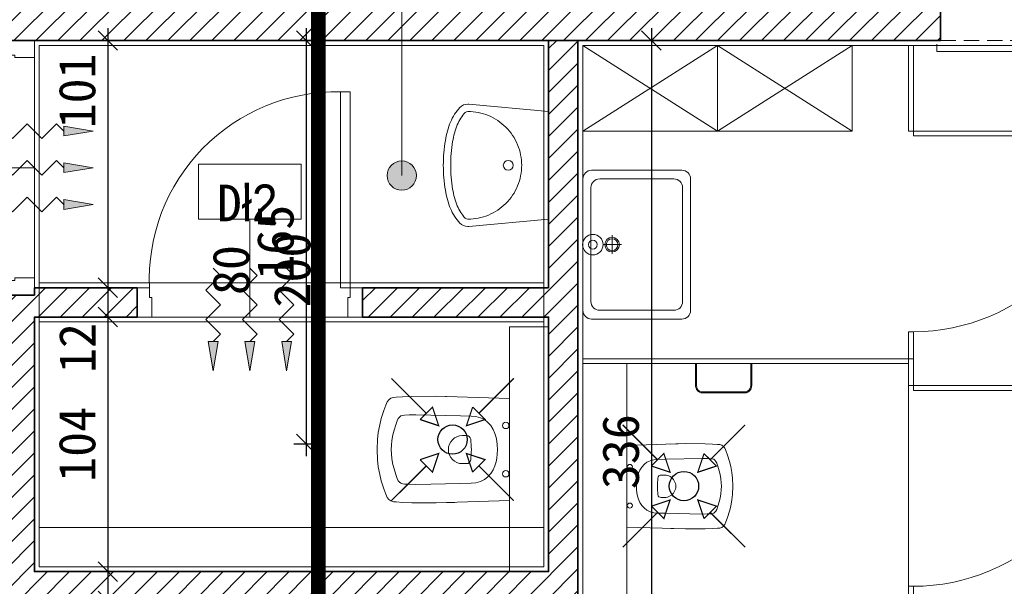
# Model space of a CAD drawing. Header units: millimetres. Extents: x -1373 to 28294, y -9636 to 187.
# Tile 76 of 133: x 4818 to 5220, y -4293 to -4062. Entities that reach past the tile are written whole.
import ezdxf

# ---------------------------------------------------------------- set-up
doc = ezdxf.new("R2010")
doc.units = ezdxf.units.MM
doc.linetypes.add('DASHED', pattern=[0.75, 0.5, -0.25])
doc.linetypes.add('HIDDEN2', pattern=[4.7625, 3.175, -1.5875])
for name, color, linetype, lineweight in [('_k_kreskowanie', 250, 'Continuous', 9), ('_k_opis', 7, 'Continuous', 13), ('_k_stolarka', 7, 'Continuous', 13), ('_k_wentylacja', 7, 'Continuous', 15), ('_k_wymiar', 7, 'Continuous', 9), ('_k_wyposażenia', 251, 'Continuous', 9), ('_k_zarys', 7, 'HIDDEN2', 20), ('_k_śc_dz_nadziemie', 211, 'Continuous', 30), ('_k_ściany', 223, 'Continuous', 35)]:
    doc.layers.add(name, color=color, linetype=linetype, lineweight=lineweight)
doc.layers.add('_k_niewidoczna', color=72, linetype='Continuous', lineweight=9, plot=False)
doc.styles.add('GENERATED_STYLE_1', font='MS Gothic.ttf')
doc.dimstyles.new('1 - 100   (15cm)', dxfattribs={"dimscale": 5, "dimtxt": 3, "dimasz": 1.6, "dimexe": 1, "dimexo": 1, "dimgap": 1, "dimtad": 1, "dimdec": 0, "dimzin": 12, "dimdsep": 46, "dimtxsty": 'GENERATED_STYLE_1', "dimblk1": 'OBLIQUE', "dimblk2": 'OBLIQUE', "dimsah": 1, "dimcen": 0, "dimdle": 1, "dimclrd": 256, "dimclre": 256, "dimclrt": 4, "dimazin": 0, "dimtfac": 0.75, "dimtdec": 0, "dimtix": 1, "dimtmove": 1, "dimatfit": 3, "dimldrblk": 'OBLIQUE', "dimfxl": 1, "dimfxlon": 1, "dimtvp": 0.75, "dimtfillclr": 1, "dimtolj": 1, "dimtzin": 0, "dimarcsym": 0})

# ---------------------------------------------------------------- blocks, each defined once
blk = doc.blocks.new('wc')
at = {"layer": '_k_wyposażenia', "ltscale": 20}
for p, q in [((0, 16.66), (23.9, 17.42)), ((0, -16.66), (0, 16.66)), ((23.9, 17.42), (17.87, 17.23)), ((31.9, 17.35), (23.9, 17.42)), ((23.9, 17.42), (31.9, 17.35)), ((34.93, 17.23), (31.9, 17.35)), ((31.9, 17.35), (34.93, 17.23)), ((37.04, 17.11), (34.93, 17.23)), ((34.93, 17.23), (37.04, 17.11)), ((37.88, 17.07), (37.04, 17.11)), ((37.04, 17.11), (37.88, 17.07)), ((38.71, 16.79), (37.88, 17.07)), ((37.88, 17.07), (38.71, 16.79)), ((39.43, 16.27), (38.71, 16.79)), ((38.71, 16.79), (39.43, 16.27)), ((39.99, 15.6), (39.43, 16.27)), ((39.43, 16.27), (39.99, 15.6)), ((40.43, 14.56), (39.99, 15.6)), ((39.99, 15.6), (40.43, 14.56)), ((41.06, 12.77), (40.43, 14.56)), ((40.43, 14.56), (41.06, 12.77)), ((41.86, 10.19), (41.06, 12.77)), ((41.06, 12.77), (41.86, 10.19)), ((6.1, 7.83), (7.11, 8.99)), ((7.11, 8.99), (8.16, 9.81)), ((8.16, 9.81), (9.46, 10.44)), ((9.46, 10.44), (10.94, 10.8)), ((10.94, 10.8), (12.47, 10.95)), ((12.47, 10.95), (15.98, 11.05)), ((30.6, 11.41), (15.98, 11.05)), ((32.75, 11.32), (30.6, 11.41)), ((34.25, 11.24), (32.75, 11.32)), ((34.85, 11.21), (34.25, 11.24)), ((35.44, 11.01), (34.85, 11.21)), ((35.95, 10.64), (35.44, 11.01)), ((36.35, 10.16), (35.95, 10.64)), ((36.66, 9.43), (36.35, 10.16)), ((37.11, 8.16), (36.66, 9.43)), ((37.68, 6.32), (37.11, 8.16)), ((42.38, 8.12), (41.86, 10.19)), ((41.86, 10.19), (42.38, 8.12)), ((42.86, 5.57), (42.38, 8.12)), ((42.38, 8.12), (42.86, 5.57)), ((4.37, 4.02), (4.76, 5.32)), ((4.76, 5.32), (5.33, 6.59)), ((5.33, 6.59), (6.1, 7.83)), ((15.38, 4.58), (14.01, 4.58)), ((38.04, 4.85), (37.68, 6.32)), ((38.38, 3.04), (38.04, 4.85)), ((43.09, 3.3), (42.86, 5.57)), ((42.86, 5.57), (43.09, 3.3)), ((3.9, 0), (3.97, 1.53)), ((3.9, 0), (3.97, -1.52)), ((3.97, 1.53), (4.11, 2.74)), ((4.11, 2.74), (4.37, 4.02)), ((38.55, 1.43), (38.38, 3.04)), ((38.62, 0), (38.55, 1.43)), ((38.62, 0), (38.55, -1.43)), ((43.2, 0), (43.09, 3.3)), ((43.09, 3.3), (43.2, 0)), ((43.09, -3.3), (43.2, 0)), ((43.2, 0), (43.09, -3.3)), ((3.97, -1.52), (4.11, -2.74)), ((4.11, -2.74), (4.37, -4.02)), ((4.37, -4.02), (4.76, -5.32)), ((38.38, -3.04), (38.04, -4.85)), ((38.55, -1.43), (38.38, -3.04)), ((42.86, -5.57), (43.09, -3.3)), ((43.09, -3.3), (42.86, -5.57)), ((4.76, -5.32), (5.33, -6.59)), ((5.33, -6.59), (6.1, -7.83)), ((6.1, -7.83), (7.11, -8.99)), ((15.38, -4.58), (14.01, -4.58)), ((37.68, -6.32), (37.11, -8.15)), ((38.04, -4.85), (37.68, -6.32)), ((42.38, -8.12), (42.86, -5.57)), ((42.86, -5.57), (42.38, -8.12)), ((7.11, -8.99), (8.16, -9.81)), ((8.16, -9.81), (9.46, -10.44)), ((9.46, -10.44), (10.94, -10.8)), ((10.94, -10.8), (12.47, -10.95)), ((12.47, -10.95), (15.98, -11.05)), ((30.6, -11.4), (15.98, -11.05)), ((32.75, -11.32), (30.6, -11.4)), ((34.25, -11.24), (32.75, -11.32)), ((34.85, -11.21), (34.25, -11.24)), ((35.44, -11.01), (34.85, -11.21)), ((35.95, -10.64), (35.44, -11.01)), ((36.35, -10.16), (35.95, -10.64)), ((36.66, -9.43), (36.35, -10.16)), ((37.11, -8.15), (36.66, -9.43)), ((41.06, -12.77), (41.86, -10.18)), ((41.86, -10.18), (41.06, -12.77)), ((41.86, -10.18), (42.38, -8.12)), ((42.38, -8.12), (41.86, -10.18)), ((39.43, -16.27), (39.99, -15.6)), ((39.99, -15.6), (39.43, -16.27)), ((39.99, -15.6), (40.43, -14.56)), ((40.43, -14.56), (39.99, -15.6)), ((40.43, -14.56), (41.06, -12.77)), ((41.06, -12.77), (40.43, -14.56)), ((0, -16.66), (23.9, -17.42)), ((23.9, -17.42), (17.87, -17.23)), ((23.9, -17.42), (31.9, -17.35)), ((31.9, -17.35), (23.9, -17.42)), ((31.9, -17.35), (34.93, -17.23)), ((34.93, -17.23), (31.9, -17.35)), ((34.93, -17.23), (37.04, -17.11)), ((37.04, -17.11), (34.93, -17.23)), ((37.04, -17.11), (37.88, -17.07)), ((37.88, -17.07), (37.04, -17.11)), ((37.88, -17.07), (38.71, -16.79)), ((38.71, -16.79), (37.88, -17.07)), ((38.71, -16.79), (39.43, -16.27)), ((39.43, -16.27), (38.71, -16.79))]:
    blk.add_line(p, q, dxfattribs=at)
for centre in [(1.19, 7.9), (1.19, -7.9)]:
    blk.add_circle(centre, 1.03, dxfattribs=at)
for centre, radius, start, end in [((14.01, 3.21), 1.38, 90, 172.9459), ((15.38, 0), 4.58, 270, 90), ((39.95, 0), 27.5, 172.9459, 187.0541), ((14.01, -3.21), 1.38, 187.0541, 270)]:
    blk.add_arc(centre, radius, start, end, dxfattribs=at)
blk = doc.blocks.new('dozownik na papier toaletowy')
at = {"layer": '_k_wyposażenia', "ltscale": 0.1}
for p, q in [((-11.5, -9), (-11.5, 0)), ((-11.5, 0), (-11.49, 0)), ((-11.49, 0), (-11.45, 0)), ((-11.45, 0), (-11.38, 0)), ((-11.38, 0), (-11.3, 0)), ((-11.3, 0), (-11.2, 0)), ((-11.2, 0), (-11.1, 0)), ((-11.1, 0), (-11.1, -9)), ((-11.1, 0), (11.1, 0)), ((11.1, -9), (11.1, 0)), ((11.1, 0), (11.2, 0)), ((11.2, 0), (11.3, 0)), ((11.3, 0), (11.38, 0)), ((11.38, 0), (11.45, 0)), ((11.45, 0), (11.49, 0)), ((11.49, 0), (11.5, 0)), ((11.5, 0), (11.5, -9)), ((-11.5, -9), (-11.49, -9)), ((-11.44, -9.55), (-11.5, -9)), ((-11.49, -9), (-11.45, -9)), ((-11.45, -9), (-11.38, -9)), ((-11.4, -9.78), (-11.44, -9.55)), ((-11.29, -10.08), (-11.4, -9.78)), ((-11.38, -9), (-11.3, -9)), ((-11.3, -9), (-11.2, -9)), ((-11.1, -10.5), (-11.29, -10.08)), ((-11.2, -9), (-11.1, -9)), ((-11.1, -9), (-11.01, -9.67)), ((-11.04, -10.58), (-11.1, -10.5)), ((-10.71, -11.02), (-11.04, -10.58)), ((-11.01, -9.67), (-10.75, -10.3)), ((-10.75, -10.3), (-10.34, -10.84)), ((-10.62, -11.12), (-10.71, -11.02)), ((-10.3, -11.39), (-10.62, -11.12)), ((-10.34, -10.84), (-9.8, -11.25)), ((-10, -11.6), (-10.3, -11.39)), ((-9.83, -11.68), (-10, -11.6)), ((-9.28, -11.9), (-9.83, -11.68)), ((-9.32, -11.88), (-9.83, -11.68)), ((-9.8, -11.25), (-9.17, -11.51)), ((-9.28, -11.9), (-9.36, -11.86)), ((-8.78, -11.98), (-9.28, -11.9)), ((-9.17, -11.51), (-8.5, -11.6)), ((-8.5, -12), (-8.78, -11.98)), ((-8.5, -11.6), (-8.5, -11.7)), ((-8.5, -11.6), (8.5, -11.6)), ((-8.5, -11.7), (-8.5, -11.8)), ((-8.5, -11.8), (-8.5, -11.88)), ((-8.5, -11.88), (-8.5, -11.95)), ((-8.5, -11.95), (-8.5, -11.99)), ((-8.5, -11.99), (-8.5, -12)), ((8.5, -12), (-8.5, -12)), ((8.5, -11.6), (9.17, -11.51)), ((8.5, -11.6), (8.5, -11.7)), ((8.5, -11.7), (8.5, -11.8)), ((8.5, -11.8), (8.5, -11.88)), ((8.5, -11.88), (8.5, -11.95)), ((8.5, -11.95), (8.5, -11.99)), ((8.78, -11.98), (8.5, -12)), ((8.5, -11.99), (8.5, -12)), ((9.28, -11.9), (8.78, -11.98)), ((9.17, -11.51), (9.8, -11.25)), ((9.83, -11.68), (9.28, -11.9)), ((9.8, -11.25), (10.34, -10.84)), ((10, -11.6), (9.83, -11.68)), ((10.3, -11.39), (10, -11.6)), ((10.62, -11.12), (10.3, -11.39)), ((10.34, -10.84), (10.75, -10.3)), ((10.71, -11.02), (10.62, -11.12)), ((11.04, -10.58), (10.71, -11.02)), ((10.75, -10.3), (11.01, -9.67)), ((11.01, -9.67), (11.1, -9)), ((11.1, -10.5), (11.04, -10.58)), ((11.1, -9), (11.2, -9)), ((11.29, -10.08), (11.1, -10.5)), ((11.2, -9), (11.3, -9)), ((11.4, -9.78), (11.29, -10.08)), ((11.3, -9), (11.38, -9)), ((11.38, -9), (11.45, -9)), ((11.44, -9.55), (11.4, -9.78)), ((11.5, -9), (11.44, -9.55)), ((11.45, -9), (11.49, -9)), ((11.49, -9), (11.5, -9))]:
    blk.add_line(p, q, dxfattribs=at)
blk = doc.blocks.new('kabiny')
at = {"layer": '_k_wyposażenia', "ltscale": 20}
blk.add_lwpolyline([(84, 7), (182, 7), (182, 25), (-20, 25), (-20, 7), (80, 7)], dxfattribs=at)
for points in [[(80, 25), (82, 25), (82, -103), (80, -103)], [(182, 25), (184, 25), (184, -108), (182, -108)], [(-20, 7), (80, 7), (80, -108), (-20, -108)], [(182, 7), (82, 7), (82, -108), (182, -108)]]:
    blk.add_lwpolyline(points, close=True, dxfattribs=at)
at = {"layer": '_k_wyposażenia'}
for points in [[(-20, -108), (-11, -108), (-11, -110), (-20, -110)], [(71, -108), (91, -108), (91, -110), (71, -110)], [(173, -108), (184, -108), (184, -110), (173, -110)], [(-9, -110), (-11, -110), (-11, -190), (-9, -190)], [(171, -110), (173, -110), (173, -190), (171, -190)]]:
    blk.add_lwpolyline(points, close=True, dxfattribs=at)
for centre, start, end in [((-9, -110), 268.5675, 0), ((171, -110), 180, 271.4325)]:
    blk.add_arc(centre, 80, start, end, dxfattribs=at)
at = {"layer": '_k_wyposażenia', "color": 6, "rotation": 270}
for p in [(29.87, 7), (131.87, 7)]:
    blk.add_blockref('wc', p, dxfattribs=at)
at = {"layer": '_k_wyposażenia', "rotation": 90}
blk.add_blockref('dozownik na papier toaletowy', (-20, -32.5), dxfattribs=at)
at = {"layer": '_k_wyposażenia', "xscale": -1, "rotation": 270}
blk.add_blockref('dozownik na papier toaletowy', (182, -32.5), dxfattribs=at)
blk = doc.blocks.new('3987417c-e224-4861-8c51-863ca10e2d8a$0$A$C17CE7B3D')
at = {"layer": '_k_wyposażenia'}
for p, q in [((-26.83, 0), (26.83, 0)), ((-30.41, -40.42), (-30.41, -3.58)), ((-23.25, -3.29), (23.25, -3.29)), ((30.41, -40.42), (30.41, -3.58)), ((-26.83, -37.17), (-26.83, -6.87)), ((-26.83, -37.17), (-26.83, -6.87)), ((26.83, -37.17), (26.83, -6.87)), ((3.81, -11.93), (-3.81, -11.93)), ((0, -8.12), (0, -15.74)), ((-26.83, -44), (26.83, -44)), ((-23.25, -40.71), (23.25, -40.71))]:
    blk.add_line(p, q, dxfattribs=at)
for centre, radius in [((0, -4.08), 4.18), ((0, -4.08), 1.79), ((0, -11.93), 2.98), ((0, -11.93), 2.39)]:
    blk.add_circle(centre, radius, dxfattribs=at)
for centre, start, end in [((-26.83, -3.58), 90, 180), ((26.83, -3.58), 0, 90), ((-23.25, -6.87), 90, 180), ((23.25, -6.87), 0, 90), ((-23.25, -37.13), 180, 270), ((23.25, -37.13), 270, 0), ((-26.83, -40.42), 180, 270), ((26.83, -40.42), 270, 0)]:
    blk.add_arc(centre, 3.58, start, end, dxfattribs=at)
blk = doc.blocks.new('D_90')
at = {"layer": '_k_niewidoczna'}
blk.add_lwpolyline([(135862.75, 36163.65), (135952.75, 36163.65)], dxfattribs=at)
at = {"layer": '_k_opis'}
blk.add_lwpolyline([(135907.75, 36163.65), (135907.75, 36123.65), (135928.75, 36123.65), (135928.75, 36101.15), (135886.75, 36101.15), (135886.75, 36123.65), (135907.75, 36123.65)], dxfattribs=at)
at = {"layer": '_k_stolarka'}
for points in [[(135855.75, 36151.65), (135855.75, 36163.65), (135862.75, 36163.65), (135862.75, 36155.65), (135861.75, 36155.65), (135861.75, 36151.65), (135855.75, 36151.65)], [(135959.75, 36151.65), (135959.75, 36163.65), (135952.75, 36163.65), (135952.75, 36155.65), (135953.75, 36155.65), (135953.75, 36151.65), (135959.75, 36151.65)]]:
    blk.add_lwpolyline(points, dxfattribs=at)
blk.add_lwpolyline([(135861.75, 36151.65), (135865.75, 36151.65), (135865.75, 36061.65), (135861.75, 36061.65)], close=True, dxfattribs=at)
blk.add_lwpolyline([(135865.75, 36061.65, 0.441517), (135953.75, 36151.65)], format="xyb", dxfattribs=at)
at = {"layer": '_k_ściany'}
for points in [[(135855.75, 36151.65), (135855.75, 36163.65)], [(135959.75, 36151.65), (135959.75, 36163.65)]]:
    blk.add_lwpolyline(points, dxfattribs=at)
blk = doc.blocks.new('sedes')
at = {"layer": '_k_wyposażenia', "ltscale": 0.4}
for p, q in [((-16, -100.04), (-16, 0.16)), ((-55.88, -28.16), (-45.87, -28.07)), ((-45.87, -28.07), (-55.88, -28.16)), ((-45.87, -28.07), (-38.35, -28.31)), ((-16, -29.02), (-45.87, -28.07)), ((-67.33, -33.88), (-66.54, -31.64)), ((-66.54, -31.64), (-67.33, -33.88)), ((-66.54, -31.64), (-65.99, -30.35)), ((-65.99, -30.35), (-66.54, -31.64)), ((-65.99, -30.35), (-65.29, -29.5)), ((-65.29, -29.5), (-65.99, -30.35)), ((-65.29, -29.5), (-64.4, -28.86)), ((-64.4, -28.86), (-65.29, -29.5)), ((-64.4, -28.86), (-63.35, -28.51)), ((-63.35, -28.51), (-64.4, -28.86)), ((-63.35, -28.51), (-62.31, -28.46)), ((-62.31, -28.46), (-63.35, -28.51)), ((-62.31, -28.46), (-59.67, -28.31)), ((-59.67, -28.31), (-62.31, -28.46)), ((-59.67, -28.31), (-55.88, -28.16)), ((-55.88, -28.16), (-59.67, -28.31)), ((-16, -70.67), (-16, -29.02)), ((-68.33, -37.11), (-67.33, -33.88)), ((-67.33, -33.88), (-68.33, -37.11)), ((-60.94, -36.54), (-60.3, -36.08)), ((-60.3, -36.08), (-59.56, -35.84)), ((-59.56, -35.84), (-58.82, -35.8)), ((-58.82, -35.8), (-56.94, -35.69)), ((-56.94, -35.69), (-54.26, -35.59)), ((-54.26, -35.59), (-35.97, -36.04)), ((-31.59, -36.16), (-35.97, -36.04)), ((-29.67, -36.34), (-31.59, -36.16)), ((-69.57, -42.88), (-68.98, -39.7)), ((-68.98, -39.7), (-69.57, -42.88)), ((-68.98, -39.7), (-68.33, -37.11)), ((-68.33, -37.11), (-68.98, -39.7)), ((-63.1, -41.95), (-62.39, -39.65)), ((-62.39, -39.65), (-61.83, -38.06)), ((-61.83, -38.06), (-61.44, -37.14)), ((-61.44, -37.14), (-60.94, -36.54)), ((-27.84, -36.8), (-29.67, -36.34)), ((-26.21, -37.58), (-27.84, -36.8)), ((-24.9, -38.6), (-26.21, -37.58)), ((-23.62, -40.05), (-24.9, -38.6)), ((-22.67, -41.61), (-23.62, -40.05)), ((-69.87, -45.72), (-69.57, -42.88)), ((-69.57, -42.88), (-69.87, -45.72)), ((-63.98, -46.05), (-63.56, -43.79)), ((-63.56, -43.79), (-63.1, -41.95)), ((-35.22, -44.11), (-33.52, -44.11)), ((-21.96, -43.2), (-22.67, -41.61)), ((-21.46, -44.83), (-21.96, -43.2)), ((-70, -49.85), (-69.87, -45.72)), ((-69.87, -45.72), (-70, -49.85)), ((-64.27, -49.85), (-64.19, -48.06)), ((-64.19, -48.06), (-63.98, -46.05)), ((-21.15, -46.42), (-21.46, -44.83)), ((-20.97, -47.94), (-21.15, -46.42)), ((-20.88, -49.85), (-20.97, -47.94)), ((-69.87, -53.97), (-70, -49.85)), ((-70, -49.85), (-69.87, -53.97)), ((-64.27, -49.85), (-64.19, -51.63)), ((-64.19, -51.63), (-63.98, -53.64)), ((-20.97, -51.75), (-21.15, -53.27)), ((-20.88, -49.85), (-20.97, -51.75)), ((-69.57, -56.81), (-69.87, -53.97)), ((-69.87, -53.97), (-69.57, -56.81)), ((-63.98, -53.64), (-63.56, -55.9)), ((-63.56, -55.9), (-63.1, -57.74)), ((-35.22, -55.58), (-33.52, -55.58)), ((-21.46, -54.86), (-21.96, -56.49)), ((-21.15, -53.27), (-21.46, -54.86)), ((-68.98, -59.99), (-69.57, -56.81)), ((-69.57, -56.81), (-68.98, -59.99)), ((-68.33, -62.58), (-68.98, -59.99)), ((-68.98, -59.99), (-68.33, -62.58)), ((-63.1, -57.74), (-62.39, -60.04)), ((-62.39, -60.04), (-61.83, -61.63)), ((-23.62, -59.64), (-24.9, -61.09)), ((-22.67, -58.08), (-23.62, -59.64)), ((-21.96, -56.49), (-22.67, -58.08)), ((-67.33, -65.81), (-68.33, -62.58)), ((-68.33, -62.58), (-67.33, -65.81)), ((-61.83, -61.63), (-61.44, -62.55)), ((-61.44, -62.55), (-60.94, -63.15)), ((-60.94, -63.15), (-60.3, -63.61)), ((-60.3, -63.61), (-59.56, -63.85)), ((-59.56, -63.85), (-58.82, -63.89)), ((-58.82, -63.89), (-56.94, -64)), ((-56.94, -64), (-54.26, -64.1)), ((-54.26, -64.1), (-35.97, -63.65)), ((-31.59, -63.53), (-35.97, -63.65)), ((-29.67, -63.35), (-31.59, -63.53)), ((-27.84, -62.89), (-29.67, -63.35)), ((-26.21, -62.11), (-27.84, -62.89)), ((-24.9, -61.09), (-26.21, -62.11)), ((-66.54, -68.05), (-67.33, -65.81)), ((-67.33, -65.81), (-66.54, -68.05)), ((-65.99, -69.34), (-66.54, -68.05)), ((-66.54, -68.05), (-65.99, -69.34)), ((-65.29, -70.19), (-65.99, -69.34)), ((-65.99, -69.34), (-65.29, -70.19)), ((-64.4, -70.83), (-65.29, -70.19)), ((-65.29, -70.19), (-64.4, -70.83)), ((-63.35, -71.18), (-64.4, -70.83)), ((-64.4, -70.83), (-63.35, -71.18)), ((-62.31, -71.23), (-63.35, -71.18)), ((-63.35, -71.18), (-62.31, -71.23)), ((-59.67, -71.38), (-62.31, -71.23)), ((-62.31, -71.23), (-59.67, -71.38)), ((-55.88, -71.53), (-59.67, -71.38)), ((-59.67, -71.38), (-55.88, -71.53)), ((-45.87, -71.62), (-55.88, -71.53)), ((-55.88, -71.53), (-45.87, -71.62)), ((-16, -70.67), (-45.87, -71.62)), ((-45.87, -71.62), (-38.35, -71.38))]:
    blk.add_line(p, q, dxfattribs=at)
at = {"layer": '_k_wyposażenia'}
blk.add_lwpolyline([(-16, -100.04), (0, -100.04), (0, 0), (-16, 0)], close=True, dxfattribs=at)
at = {"layer": '_k_wyposażenia', "ltscale": 0.4}
for centre in [(-17.49, -39.97), (-17.49, -59.72)]:
    blk.add_circle(centre, 1.29, dxfattribs=at)
for centre, radius, start, end in [((-35.22, -49.85), 5.73, 90, 270), ((-33.52, -45.83), 1.72, 7.0541, 90), ((-65.94, -49.85), 34.38, 352.9459, 7.0541), ((-33.52, -53.86), 1.72, 270, 352.9459)]:
    blk.add_arc(centre, radius, start, end, dxfattribs=at)
blk = doc.blocks.new('umywalka')
at = {"layer": '_k_wyposażenia', "ltscale": 20}
for p, q in [((0, 0), (-32.59, 2.98)), ((0, -44), (0, 0)), ((0, -44), (-32.59, -46.98))]:
    blk.add_line(p, q, dxfattribs=at)
blk.add_circle((-16.5, -22), 2, dxfattribs=at)
for centre, radius, start, end in [((-22.96, -11.17), 18.43, 136.0001, 158.1986), ((-33, -1.47), 4.47, 90, 136.0001), ((-33, -1.47), 1.47, 90, 136.0001), ((-33, -1.47), 4.47, 84.7734, 90), ((-33, -1.47), 1.47, 84.7734, 90), ((-33, -22), 22, 67.5, 90), ((-22.96, -11.17), 15.43, 136.0001, 158.1986), ((-33, -22), 22, 45, 67.5), ((-6.65, -17.69), 35.99, 158.1986, 170.5924), ((-6.65, -17.69), 32.99, 158.1986, 170.5924), ((-33, -22), 22, 22.5, 45), ((19.36, -22), 62.36, 170.5924, 180), ((19.36, -22), 59.36, 170.5924, 180), ((-33, -22), 22, 0, 22.5), ((19.36, -22), 62.36, 180, 189.4076), ((19.36, -22), 59.36, 180, 189.4076), ((-33, -22), 22, 337.5, 0), ((-6.65, -26.31), 32.99, 189.4076, 201.8014), ((-33, -22), 22, 315, 337.5), ((-6.65, -26.31), 35.99, 189.4076, 201.8014), ((-22.96, -32.83), 18.43, 201.8014, 223.9999), ((-22.96, -32.83), 15.43, 201.8014, 223.9999), ((-33, -22), 22, 292.5, 315), ((-33, -42.53), 1.47, 223.9999, 270), ((-33, -22), 22, 270, 292.5), ((-33, -42.53), 4.47, 223.9999, 270), ((-33, -42.53), 4.47, 270, 275.2266)]:
    blk.add_arc(centre, radius, start, end, dxfattribs=at)
blk = doc.blocks.new('_OBLIQUE')
at = {"color": 0, "linetype": 'ByBlock'}
blk.add_line((-0.5, -0.5), (0.5, 0.5), dxfattribs=at)
blk = doc.blocks.new('*D357')
at = {"layer": '_k_wymiar', "lineweight": -2, "transparency": 16777216}
for p, q in [((3745.24, -4021.1), (3745.24, -4075.1)), ((3750.24, -4026.1), (3740.24, -4026.1)), ((3750.24, -4070.1), (3740.24, -4070.1))]:
    blk.add_line(p, q, dxfattribs=at)
at = {"layer": 'Defpoints', "color": 0, "transparency": 16777216}
for p in [(4080.24, -4026.1), (3745.24, -4070.1), (5314.24, -4070.1)]:
    blk.add_point(p, dxfattribs=at)
at = {"layer": '_k_wymiar', "lineweight": -2, "transparency": 16777216, "xscale": 8, "yscale": 8, "zscale": 8}
for p, rotation in [((3745.24, -4026.1), 90), ((3745.24, -4070.1), 270)]:
    blk.add_blockref('_OBLIQUE', p, dxfattribs=dict(at, rotation=rotation))
at = {"layer": '_k_wymiar', "color": 4, "transparency": 16777216, "insert": (3732.74, -4048.1), "char_height": 15, "attachment_point": 5, "rotation": 90, "style": 'GENERATED_STYLE_1'}
blk.add_mtext('\\A1;44', dxfattribs=at)
blk = doc.blocks.new('*D358')
at = {"layer": '_k_wymiar', "lineweight": -2, "transparency": 16777216}
for p, q in [((4935.24, -4065.1), (4935.24, -4239.91)), ((4940.24, -4070.1), (4930.24, -4070.1)), ((4930.24, -4234.91), (4940.24, -4234.91))]:
    blk.add_line(p, q, dxfattribs=at)
at = {"layer": 'Defpoints', "color": 0, "transparency": 16777216}
for p in [(5314.24, -4070.1), (4124.24, -4234.91), (4935.24, -4234.91)]:
    blk.add_point(p, dxfattribs=at)
at = {"layer": '_k_wymiar', "lineweight": -2, "transparency": 16777216, "xscale": 8, "yscale": 8, "zscale": 8}
for p, rotation in [((4935.24, -4070.1), 90), ((4935.24, -4234.91), 270)]:
    blk.add_blockref('_OBLIQUE', p, dxfattribs=dict(at, rotation=rotation))
at = {"layer": '_k_wymiar', "color": 4, "transparency": 16777216, "insert": (4922.74, -4152.5), "char_height": 15, "attachment_point": 5, "rotation": 90, "style": 'GENERATED_STYLE_1'}
blk.add_mtext('\\A1;165', dxfattribs=at)
blk = doc.blocks.new('*D177')
at = {"layer": '_k_wymiar', "lineweight": -2, "transparency": 16777216}
for p, q in [((4812.26, -3796.1), (4812.26, -3786.1)), ((4824.26, -3796.1), (4824.26, -3786.1)), ((4812.26, -3791.1), (4804.26, -3791.1)), ((4812.26, -3791.1), (4824.26, -3791.1)), ((4824.26, -3791.1), (4832.26, -3791.1))]:
    blk.add_line(p, q, dxfattribs=at)
at = {"layer": 'Defpoints', "color": 0, "transparency": 16777216}
for p in [(4824.26, -3791.1), (4812.26, -4070.1), (4824.26, -4070.1)]:
    blk.add_point(p, dxfattribs=at)
at = {"layer": '_k_wymiar', "lineweight": -2, "transparency": 16777216, "xscale": 8, "yscale": 8, "zscale": 8}
blk.add_blockref('_OBLIQUE', (4812.26, -3791.1), dxfattribs=at)
at = {"layer": '_k_wymiar', "lineweight": -2, "transparency": 16777216, "xscale": 8, "yscale": 8, "zscale": 8, "rotation": 180}
blk.add_blockref('_OBLIQUE', (4824.26, -3791.1), dxfattribs=at)
at = {"layer": '_k_wymiar', "color": 4, "transparency": 16777216, "insert": (4818.26, -3778.6), "char_height": 15, "attachment_point": 5, "style": 'GENERATED_STYLE_1'}
blk.add_mtext('\\A1;12', dxfattribs=at)
blk = doc.blocks.new('*D370')
at = {"layer": '_k_wymiar', "lineweight": -2, "transparency": 16777216}
for p, q in [((4824.26, -3796.1), (4824.26, -3786.1)), ((5034.26, -3796.1), (5034.26, -3786.1)), ((4819.26, -3791.1), (5039.26, -3791.1))]:
    blk.add_line(p, q, dxfattribs=at)
at = {"layer": 'Defpoints', "color": 0, "transparency": 16777216}
for p in [(5034.26, -3791.1), (4824.26, -4070.1), (5034.26, -4299.1)]:
    blk.add_point(p, dxfattribs=at)
at = {"layer": '_k_wymiar', "lineweight": -2, "transparency": 16777216, "xscale": 8, "yscale": 8, "zscale": 8, "rotation": 180}
blk.add_blockref('_OBLIQUE', (4824.26, -3791.1), dxfattribs=at)
at = {"layer": '_k_wymiar', "lineweight": -2, "transparency": 16777216, "xscale": 8, "yscale": 8, "zscale": 8}
blk.add_blockref('_OBLIQUE', (5034.26, -3791.1), dxfattribs=at)
at = {"layer": '_k_wymiar', "color": 4, "transparency": 16777216, "insert": (4929.26, -3778.6), "char_height": 15, "attachment_point": 5, "style": 'GENERATED_STYLE_1'}
blk.add_mtext('\\A1;210', dxfattribs=at)
blk = doc.blocks.new('*D371')
at = {"layer": '_k_wymiar', "lineweight": -2, "transparency": 16777216}
for p, q in [((5034.26, -4025.1), (5034.26, -4015.1)), ((5034.26, -4025.1), (5034.26, -4015.1)), ((5034.26, -4020.1), (5026.26, -4020.1)), ((5034.26, -4020.1), (5042.26, -4020.1))]:
    blk.add_line(p, q, dxfattribs=at)
at = {"layer": 'Defpoints', "color": 0, "transparency": 16777216}
for p in [(5034.26, -4020.1), (5034.26, -4299.1), (5034.26, -4299.1)]:
    blk.add_point(p, dxfattribs=at)
at = {"layer": '_k_wymiar', "lineweight": -2, "transparency": 16777216, "xscale": 8, "yscale": 8, "zscale": 8}
blk.add_blockref('_OBLIQUE', (5034.26, -4020.1), dxfattribs=at)
at = {"layer": '_k_wymiar', "lineweight": -2, "transparency": 16777216, "xscale": 8, "yscale": 8, "zscale": 8, "rotation": 180}
blk.add_blockref('_OBLIQUE', (5034.26, -4020.1), dxfattribs=at)
at = {"layer": '_k_wymiar', "color": 4, "transparency": 16777216, "insert": (5034.26, -4007.6), "char_height": 15, "attachment_point": 5, "style": 'GENERATED_STYLE_1'}
blk.add_mtext('\\A1;0', dxfattribs=at)
blk = doc.blocks.new('*D372')
at = {"layer": '_k_wymiar', "lineweight": -2, "transparency": 16777216}
for p, q in [((5034.26, -3796.1), (5034.26, -3786.1)), ((5414.24, -3796.1), (5414.24, -3786.1)), ((5029.26, -3791.1), (5419.24, -3791.1))]:
    blk.add_line(p, q, dxfattribs=at)
at = {"layer": 'Defpoints', "color": 0, "transparency": 16777216}
for p in [(5414.24, -3791.1), (5414.24, -4070.1), (5034.26, -4299.1)]:
    blk.add_point(p, dxfattribs=at)
at = {"layer": '_k_wymiar', "lineweight": -2, "transparency": 16777216, "xscale": 8, "yscale": 8, "zscale": 8, "rotation": 180}
blk.add_blockref('_OBLIQUE', (5034.26, -3791.1), dxfattribs=at)
at = {"layer": '_k_wymiar', "lineweight": -2, "transparency": 16777216, "xscale": 8, "yscale": 8, "zscale": 8}
blk.add_blockref('_OBLIQUE', (5414.24, -3791.1), dxfattribs=at)
at = {"layer": '_k_wymiar', "color": 4, "transparency": 16777216, "insert": (5224.25, -3778.6), "char_height": 15, "attachment_point": 5, "style": 'GENERATED_STYLE_1'}
blk.add_mtext('\\A1;380', dxfattribs=at)
blk = doc.blocks.new('D_80')
at = {"layer": '_k_niewidoczna'}
blk.add_lwpolyline([(16554.01, -6146.4), (16634.01, -6146.4)], dxfattribs=at)
at = {"layer": '_k_opis'}
blk.add_lwpolyline([(16594.01, -6146.4), (16594.01, -6186.4), (16615.01, -6186.4), (16615.01, -6208.9), (16573.01, -6208.9), (16573.01, -6186.4), (16594.01, -6186.4)], dxfattribs=at)
at = {"layer": '_k_stolarka', "ltscale": 0.5}
for points in [[(16548.01, -6146.4), (16548.01, -6158.4), (16553.01, -6158.4), (16553.01, -6154.4), (16554.01, -6154.4), (16554.01, -6146.4), (16548.01, -6146.4)], [(16640.01, -6146.4), (16640.01, -6158.4), (16635.01, -6158.4), (16635.01, -6154.4), (16634.01, -6154.4), (16634.01, -6146.4), (16640.01, -6146.4)]]:
    blk.add_lwpolyline(points, dxfattribs=at)
blk.add_lwpolyline([(16553.01, -6158.4), (16557.01, -6158.4), (16557.01, -6238.4), (16553.01, -6238.4)], close=True, dxfattribs=at)
blk.add_arc((16558.39, -6161.71), 76.7, 268.9748, 2.4756, dxfattribs=at)
at = {"layer": '_k_ściany'}
for points in [[(16548.01, -6146.4), (16548.01, -6158.4)], [(16640.01, -6146.4), (16640.01, -6158.4)]]:
    blk.add_lwpolyline(points, dxfattribs=at)
blk = doc.blocks.new('*D211')
at = {"layer": '_k_wymiar', "lineweight": -2, "transparency": 16777216}
for p, q in [((4854.26, -4065.1), (4854.26, -4176.1)), ((4849.26, -4070.1), (4859.26, -4070.1)), ((4849.26, -4171.1), (4859.26, -4171.1))]:
    blk.add_line(p, q, dxfattribs=at)
at = {"layer": 'Defpoints', "color": 0, "transparency": 16777216}
for p in [(4828.02, -4070.1), (4824.26, -4171.1), (4854.26, -4171.1)]:
    blk.add_point(p, dxfattribs=at)
at = {"layer": '_k_wymiar', "lineweight": -2, "transparency": 16777216, "xscale": 8, "yscale": 8, "zscale": 8}
for p, rotation in [((4854.26, -4070.1), 90), ((4854.26, -4171.1), 270)]:
    blk.add_blockref('_OBLIQUE', p, dxfattribs=dict(at, rotation=rotation))
at = {"layer": '_k_wymiar', "color": 4, "transparency": 16777216, "insert": (4841.76, -4090.7), "char_height": 15, "attachment_point": 5, "rotation": 90, "style": 'GENERATED_STYLE_1'}
blk.add_mtext('\\A1;101', dxfattribs=at)
blk = doc.blocks.new('*D212')
at = {"layer": '_k_wymiar', "lineweight": -2, "transparency": 16777216}
for p, q in [((4854.26, -4166.1), (4854.26, -4188.1)), ((4849.26, -4171.1), (4859.26, -4171.1)), ((4849.26, -4183.1), (4859.26, -4183.1))]:
    blk.add_line(p, q, dxfattribs=at)
at = {"layer": 'Defpoints', "color": 0, "transparency": 16777216}
for p in [(4824.26, -4171.1), (4824.26, -4183.1), (4854.26, -4183.1)]:
    blk.add_point(p, dxfattribs=at)
at = {"layer": '_k_wymiar', "lineweight": -2, "transparency": 16777216, "xscale": 8, "yscale": 8, "zscale": 8}
for p, rotation in [((4854.26, -4171.1), 90), ((4854.26, -4183.1), 270)]:
    blk.add_blockref('_OBLIQUE', p, dxfattribs=dict(at, rotation=rotation))
at = {"layer": '_k_wymiar', "color": 4, "transparency": 16777216, "insert": (4841.76, -4195.76), "char_height": 15, "attachment_point": 5, "rotation": 90, "style": 'GENERATED_STYLE_1'}
blk.add_mtext('\\A1;12', dxfattribs=at)
blk = doc.blocks.new('*D213')
at = {"layer": '_k_wymiar', "lineweight": -2, "transparency": 16777216}
for p, q in [((4854.26, -4178.1), (4854.26, -4292.1)), ((4849.26, -4183.1), (4859.26, -4183.1)), ((4849.26, -4287.1), (4859.26, -4287.1))]:
    blk.add_line(p, q, dxfattribs=at)
at = {"layer": 'Defpoints', "color": 0, "transparency": 16777216}
for p in [(4824.26, -4183.1), (4829.26, -4287.1), (4854.26, -4287.1)]:
    blk.add_point(p, dxfattribs=at)
at = {"layer": '_k_wymiar', "lineweight": -2, "transparency": 16777216, "xscale": 8, "yscale": 8, "zscale": 8}
for p, rotation in [((4854.26, -4183.1), 90), ((4854.26, -4287.1), 270)]:
    blk.add_blockref('_OBLIQUE', p, dxfattribs=dict(at, rotation=rotation))
at = {"layer": '_k_wymiar', "color": 4, "transparency": 16777216, "insert": (4841.76, -4235.1), "char_height": 15, "attachment_point": 5, "rotation": 90, "style": 'GENERATED_STYLE_1'}
blk.add_mtext('\\A1;104', dxfattribs=at)
blk = doc.blocks.new('*D214')
at = {"layer": '_k_wymiar', "lineweight": -2, "transparency": 16777216}
for p, q in [((4854.26, -4282.1), (4854.26, -4304.1)), ((4849.26, -4287.1), (4859.26, -4287.1)), ((4849.26, -4299.1), (4859.26, -4299.1))]:
    blk.add_line(p, q, dxfattribs=at)
at = {"layer": 'Defpoints', "color": 0, "transparency": 16777216}
for p in [(4829.26, -4287.1), (4829.26, -4299.1), (4854.26, -4299.1)]:
    blk.add_point(p, dxfattribs=at)
at = {"layer": '_k_wymiar', "lineweight": -2, "transparency": 16777216, "xscale": 8, "yscale": 8, "zscale": 8}
for p, rotation in [((4854.26, -4287.1), 90), ((4854.26, -4299.1), 270)]:
    blk.add_blockref('_OBLIQUE', p, dxfattribs=dict(at, rotation=rotation))
at = {"layer": '_k_wymiar', "color": 4, "transparency": 16777216, "insert": (4841.76, -4313.18), "char_height": 15, "attachment_point": 5, "rotation": 90, "style": 'GENERATED_STYLE_1'}
blk.add_mtext('\\A1;12', dxfattribs=at)
blk = doc.blocks.new('*D216')
at = {"layer": '_k_wymiar', "lineweight": -2, "transparency": 16777216}
for p, q in [((5076.26, -4065.1), (5076.26, -4411.1)), ((5076.26, -4070.1), (5071.26, -4070.1)), ((5076.26, -4406.1), (5071.26, -4406.1))]:
    blk.add_line(p, q, dxfattribs=at)
at = {"layer": 'Defpoints', "color": 0, "transparency": 16777216}
for p in [(5076.26, -4070.1), (5076.26, -4406.1), (5076.26, -4406.1)]:
    blk.add_point(p, dxfattribs=at)
at = {"layer": '_k_wymiar', "lineweight": -2, "transparency": 16777216, "xscale": 8, "yscale": 8, "zscale": 8}
for p, rotation in [((5076.26, -4070.1), 90), ((5076.26, -4406.1), 270)]:
    blk.add_blockref('_OBLIQUE', p, dxfattribs=dict(at, rotation=rotation))
at = {"layer": '_k_wymiar', "color": 4, "transparency": 16777216, "insert": (5063.76, -4238.1), "char_height": 15, "attachment_point": 5, "rotation": 90, "style": 'GENERATED_STYLE_1'}
blk.add_mtext('\\A1;336', dxfattribs=at)
blk = doc.blocks.new('O_120_rzut')
at = {"layer": '_k_opis'}
blk.add_lwpolyline([(-60, -22.5), (-60, -91.5), (-39, -91.5), (-39, -114), (-81, -114), (-81, -91.5), (-60, -91.5)], dxfattribs=at)
at = {"layer": '_k_stolarka'}
for points in [[(-121.5, 1.5), (-121.5, 4.5), (1.5, 4.5), (1.5, 1.5)], [(-120, -16), (-120, -24), (-112, -24), (-112, -22.5), (-113.5, -22.5), (-113.5, -16), (-120, -16)], [(-114.75, -16), (-114.75, -14.5), (-108.25, -14.5), (-108.25, -18), (-109.25, -18), (-109.25, -20.5), (-108.25, -20.5), (-108.25, -22.5), (-113.25, -22.5), (-113.25, -16), (-114.75, -16)], [(-5.25, -16), (-5.25, -14.5), (-11.75, -14.5), (-11.75, -18), (-10.75, -18), (-10.75, -20.5), (-11.75, -20.5), (-11.75, -22.5), (-6.75, -22.5), (-6.75, -16), (-5.25, -16)], [(0, -16), (0, -24), (-8, -24), (-8, -22.5), (-6.5, -22.5), (-6.5, -16), (0, -16)], [(-115, -44), (-115, -48.35), (-5, -48.35), (-5, -42)]]:
    blk.add_lwpolyline(points, dxfattribs=at)
for points in [[(-11.75, -18), (-108.25, -18), (-108.25, -14.5), (-11.75, -14.5)], [(-108.25, -22.5), (-11.75, -22.5), (-11.75, -20.5), (-108.25, -20.5)]]:
    blk.add_lwpolyline(points, close=True, dxfattribs=at)
at = {"layer": '_k_zarys', "ltscale": 2}
for points in [[(-120, 0), (0, 0)], [(-115, -44), (-5, -44)]]:
    blk.add_lwpolyline(points, dxfattribs=at)
at = {"layer": '_k_ściany'}
for points in [[(-120, 0), (-120, -24), (-115, -24), (-115, -44)], [(0, 0), (0, -24), (-5, -24), (-5, -44)]]:
    blk.add_lwpolyline(points, dxfattribs=at)
blk = doc.blocks.new('w_wyciag_wc')
at = {"layer": '_k_wentylacja', "color": 64, "const_width": 0.5}
for points in [[(-13.29, 8.2), (-5.66, 5.66), (-8.2, 13.29), (-13.29, 8.2), (-10.75, 10.75), (-25, 25)], [(8.2, 13.29), (5.66, 5.66), (13.29, 8.2), (8.2, 13.29), (10.75, 10.75), (25, 25)], [(-13.29, -8.2), (-5.66, -5.66), (-8.2, -13.29), (-13.29, -8.2), (-10.75, -10.75), (-25, -25)], [(8.2, -13.29), (5.66, -5.66), (13.29, -8.2), (8.2, -13.29), (10.75, -10.75), (25, -25)]]:
    blk.add_lwpolyline(points, dxfattribs=at)
at = {"layer": '_k_wentylacja', "color": 64, "lineweight": 30}
blk.add_circle((0, 0), 6, dxfattribs=at)
blk = doc.blocks.new('w_mecha')
at = {"layer": '_k_wentylacja'}
for p in [(-970.21, 846.94), (-875.71, 827.94)]:
    blk.add_blockref('w_wyciag_wc', p, dxfattribs=at)
blk = doc.blocks.new('nawietrzak')
at = {"layer": '_k_wentylacja'}
h = blk.add_hatch(color=144, dxfattribs=at)
h.dxf.hatch_style = 1
h.paths.add_polyline_path([(0, 0), (2, 12), (-2, 12)])
at = {"layer": '_k_wentylacja', "color": 144}
blk.add_lwpolyline([(0, 42), (0, 42), (0, 42), (3, 39), (-3, 33), (3, 27), (-3, 21), (3, 15), (0, 12), (2, 12), (0, 0), (-2, 12), (0, 12)], dxfattribs=at)
blk = doc.blocks.new('d_naw')
at = {"layer": '_k_wentylacja', "rotation": 180}
for p in [(0, 0), (15, 0), (30, 0)]:
    blk.add_blockref('nawietrzak', p, dxfattribs=at)

msp = doc.modelspace()

# ---------------------------------------------------------------- hatches: boundary and pattern name
at = {"layer": '_k_kreskowanie', "ltscale": 2, "transparency": 33554687}
h = msp.add_hatch(dxfattribs=at)
h.set_pattern_fill('ANSI31', color=256, scale=2)
h.set_pattern_definition([(45, (1100.2866, -888.875), (-4.490128, 4.490128), [])])
h.paths.add_polyline_path([(4922.24, -4960.1), (4922.24, -4936.1), (4855.24, -4936.1), (4855.24, -5036.1), (4787.24, -5036.1), (4787.24, -5060.1), (4879.24, -5060.1), (4879.24, -4960.1)])
h.paths.add_polyline_path([(5921.24, -4253.1), (5945.24, -4253.1), (5945.24, -4046.1), (5314.24, -4046.1), (5314.24, -4070.1), (5414.24, -4070.1), (5414.24, -4296.1), (5432.24, -4296.1), (5432.24, -4070.1), (5921.24, -4070.1)])
h.paths.add_polyline_path([(5921.24, -4653.1), (5945.24, -4653.1), (5945.24, -4453.1), (5921.24, -4453.1)])
h.paths.add_polyline_path([(5866.74, -5036.1), (5866.74, -5060.1), (5945.24, -5060.1), (5945.24, -4853.1), (5921.24, -4853.1), (5921.24, -5036.1)])
h.paths.add_polyline_path([(5606.74, -5036.1), (5606.74, -5060.1), (5746.74, -5060.1), (5746.74, -5036.1)])
h.paths.add_polyline_path([(5346.74, -5036.1), (5346.74, -5060.1), (5486.74, -5060.1), (5486.74, -5036.1), (5432.24, -5036.1), (5432.24, -4692.1), (5414.24, -4692.1), (5414.24, -5036.1)])
h.paths.add_polyline_path([(5226.74, -5060.1), (5226.74, -5036.1), (5159.24, -5036.1), (5159.24, -4960.1), (5159.24, -4936.1), (5092.24, -4936.1), (5092.24, -4960.1), (5135.24, -4960.1), (5135.24, -5060.1)])
h.paths.add_polyline_path([(4100.24, -4770.1), (4124.24, -4770.1), (4124.24, -4692.1), (4100.24, -4692.1)])
h.paths.add_polyline_path([(4124.24, -4930.1), (4100.24, -4930.1), (4100.24, -5060.1), (4667.24, -5060.1), (4667.24, -5036.1), (4124.24, -5036.1)])
h.paths.add_polyline_path([(4124.24, -4226.91), (4100.24, -4226.91), (4100.24, -4304.5), (4124.24, -4304.5)])
h.paths.add_polyline_path([(4363.79, -4070.1), (4363.79, -4046.1), (4100.24, -4046.1), (4100.24, -4122.91), (4124.24, -4122.91), (4124.24, -4070.1)])
h.paths.add_polyline_path([(4664.26, -4070.1), (4664.26, -4046.1), (4483.79, -4046.1), (4483.79, -4070.1)])
h.paths.add_polyline_path([(4784.26, -4046.1), (4784.26, -4070.1), (5194.24, -4070.1), (5194.24, -4046.1)])
h.paths.add_polyline_path([(4192.23, -4542.1), (4192.23, -4524.1), (4124.24, -4524.1), (4124.24, -4464.5), (4100.24, -4464.5), (4100.24, -4542.1)])
h.paths.add_polyline_path([(4296.23, -4524.1), (4296.23, -4542.1), (4380.65, -4542.1), (4380.65, -4524.1)])
h.paths.add_polyline_path([(4598.26, -4542.1), (4598.26, -4524.1), (4484.65, -4524.1), (4484.65, -4542.1)])
h.paths.add_polyline_path([(4832.26, -4542.1), (4832.26, -4524.1), (4702.26, -4524.1), (4702.26, -4542.1)])
h.paths.add_polyline_path([(5197.24, -4524.1), (5197.24, -4542.1), (5432.24, -4542.1), (5432.24, -4400.1), (5414.24, -4400.1), (5414.24, -4524.1)])
h.paths.add_polyline_path([(5105.24, -4542.1), (5105.24, -4524.1), (4936.26, -4524.1), (4936.26, -4542.1)])
h = msp.add_hatch(dxfattribs=at)
h.set_pattern_fill('ANSI31', color=256, scale=2)
h.set_pattern_definition([(45, (443.761, -24.922), (-4.490128, 4.490128), [])])
h.paths.add_polyline_path([(4824.26, -4174.1), (4812.26, -4174.1), (4812.26, -4524.1), (4824.26, -4524.1), (4824.26, -4299.1), (5034.26, -4299.1), (5034.26, -4524.1), (5046.26, -4524.1), (5046.26, -4418.1), (5205.24, -4418.1), (5205.24, -4524.1), (5217.24, -4524.1), (5217.24, -4406.1), (5046.26, -4406.1), (5046.26, -4299.1), (5046.26, -4070.1), (5034.26, -4070.1), (5034.26, -4171.1), (4958.26, -4171.1), (4958.26, -4183.1), (5034.26, -4183.1), (5034.26, -4287.1), (4824.26, -4287.1), (4824.26, -4183.1), (4866.26, -4183.1), (4866.26, -4171.1), (4824.26, -4171.1)])
at = {"layer": '_k_opis', "ltscale": 0.1}
h = msp.add_hatch(color=256, dxfattribs=at)
h.dxf.hatch_style = 1
h.paths.add_polyline_path([(4974.28, -4131.3, 1), (4974.28, -4119.3, 1)])

# ---------------------------------------------------------------- linework, layer by layer
at = {"layer": '_k_niewidoczna', "color": 161, "linetype": 'DASHED', "ltscale": 50, "true_color": 0x40a5ff, "const_width": 6}
msp.add_lwpolyline([(4940.24, -5577.54), (4940.24, -3633.7)], dxfattribs=at)
at = {"layer": '_k_niewidoczna'}
for points in [[(4826.26, -4269.1), (5032.26, -4269.1), (5032.26, -4072.1), (4826.26, -4072.1)], [(5048.26, -4072.1), (5412.24, -4072.1), (5412.24, -4522.1), (5219.24, -4522.1), (5219.24, -4404.1), (5048.26, -4404.1)], [(4826.26, -4269.1), (5032.26, -4269.1), (5032.26, -4169.1), (4826.26, -4169.1)], [(4826.26, -4285.1), (5032.26, -4285.1), (5032.26, -4185.1), (4826.26, -4185.1)]]:
    msp.add_lwpolyline(points, close=True, dxfattribs=at)
at = {"layer": '_k_opis', "ltscale": 0.1}
msp.add_lwpolyline([(4974.28, -3931.02), (4974.28, -4125.3)], dxfattribs=at)
msp.add_circle((4974.28, -4125.3), 6, dxfattribs=at)
at = {"layer": '_k_wyposażenia'}
for points in [[(5103.26, -4072.1), (5103.26, -4107.1), (5048.26, -4107.1), (5048.26, -4072.1)], [(5158.26, -4072.1), (5158.26, -4107.1), (5103.26, -4107.1), (5103.26, -4072.1)], [(5183.24, -4072.1), (5181.24, -4072.1), (5181.24, -4107.1), (5183.24, -4107.1)], [(5183.24, -4109.1), (5183.24, -4107.1), (5263.24, -4107.1), (5263.24, -4109.1)], [(5183.24, -4189.1), (5181.24, -4189.1), (5181.24, -4200.1), (5183.24, -4200.1)]]:
    msp.add_lwpolyline(points, close=True, dxfattribs=at)
for points in [[(5048.26, -4072.1), (5103.26, -4107.1), (5048.26, -4107.1), (5103.26, -4072.1)], [(5103.26, -4072.1), (5158.26, -4107.1), (5103.26, -4107.1), (5158.26, -4072.1)]]:
    msp.add_lwpolyline(points, dxfattribs=at)
msp.add_arc((5183.24, -4109.1), 80, 270, 1.4325, dxfattribs=at)
at = {"layer": '_k_ściany'}
for points in [[(5194.24, -4070.1), (4784.26, -4070.1)], [(5034.26, -4171.1), (5034.26, -4070.1), (5046.26, -4070.1), (5046.26, -4406.1)], [(4824.26, -4171.1), (4824.26, -4174.1)], [(4824.26, -4171.1), (4866.26, -4171.1)], [(4958.26, -4171.1), (5034.26, -4171.1)], [(4824.26, -4183.1), (4824.26, -4287.1)], [(4824.26, -4183.1), (4866.26, -4183.1)], [(4866.26, -4183.1), (4824.26, -4183.1), (4824.26, -4287.1), (5034.26, -4287.1), (5034.26, -4183.1), (4958.26, -4183.1)], [(4958.26, -4183.1), (5034.26, -4183.1)], [(5034.26, -4287.1), (5034.26, -4183.1)], [(4824.26, -4287.1), (5034.26, -4287.1)]]:
    msp.add_lwpolyline(points, dxfattribs=at)

# ---------------------------------------------------------------- block references
for p, rotation in [((4848.26, -4107.1), 270), ((4927.26, -4205.1), 180)]:
    msp.add_blockref('d_naw', p, dxfattribs=dict(rotation=rotation))
at = {"layer": '_k_wentylacja'}
msp.add_blockref('w_mecha', (5965.24, -5080.1), dxfattribs=at)
at = {"layer": '_k_wyposażenia', "color": 6, "xscale": -1, "rotation": 180}
msp.add_blockref('umywalka', (5034.26, -4143.1), dxfattribs=at)
at = {"layer": '_k_wyposażenia', "xscale": -1, "rotation": 90}
msp.add_blockref('3987417c-e224-4861-8c51-863ca10e2d8a$0$A$C17CE7B3D', (5048.26, -4153.51), dxfattribs=at)
at = {"layer": '_k_wyposażenia', "rotation": 89.99999999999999}
msp.add_blockref('kabiny', (5073.24, -4384.1), dxfattribs=at)
at = {"layer": '_k_śc_dz_nadziemie', "xscale": -1, "rotation": 180}
msp.add_blockref('O_120_rzut', (5314.24, -4070.1), dxfattribs=at)
at = {"layer": '_k_ściany', "ltscale": 2}
for name, p, rotation in [('D_90', (-31339.39, 131785.65), 270), ('D_80', (21506.27, -10329.5), 180)]:
    msp.add_blockref(name, p, dxfattribs=dict(at, rotation=rotation))
at = {"layer": '_k_ściany', "xscale": -1, "rotation": 180}
msp.add_blockref('sedes', (5034.26, -4287.1), dxfattribs=at)

# ---------------------------------------------------------------- texts
at = {"layer": '_k_opis', "char_height": 15, "attachment_point": 8, "style": 'GENERATED_STYLE_1'}
for s, insert, width, rotation in [('{\\fMS Gothic|b1|i0|c128|p49;D\\fMS Gothic|b1|i0|c238|p49;ł2}', (4911.18, -4143.96), 29.3114, 0.1714), ('{\\fMS Gothic|b1|i0|c128|p49;D\\fMS Gothic|b1|i0|c238|p49;ł2}', (4911.18, -4143.96), 29.3114, 0.1714), ('80\\P{\\fMS Gothic|b0|i0|c128|p49;200}', (4937.25, -4163.88), 6.562500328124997e-15, 90)]:
    msp.add_mtext(s, dxfattribs=dict(at, insert=insert, width=width, rotation=rotation))

# ---------------------------------------------------------------- dimensions: what is measured, and where the dimension line sits
at = {"layer": '_k_wymiar'}
for base, p1, p2, picture, middle in [((4824.26, -3791.1), (4812.26, -4070.1), (4824.26, -4070.1), '*D177', (4818.26, -3778.6)), ((5034.26, -3791.1), (4824.26, -4070.1), (5034.26, -4299.1), '*D370', (4929.26, -3778.6)), ((5414.24, -3791.1), (5034.26, -4299.1), (5414.24, -4070.1), '*D372', (5224.25, -3778.6)), ((5034.2557875, -4020.10045574), (5034.2557875, -4299.10045573), (5034.2557875, -4299.10045573), '*D371', (5034.2557875, -4007.60045574))]:
    dim = msp.add_linear_dim(base=base, p1=p1, p2=p2, dimstyle='1 - 100   (15cm)', dxfattribs=at)
    dim.commit()
    dim.dimension.update_dxf_attribs({"geometry": picture, "text_midpoint": middle})
for base, p1, p2, picture, middle in [((3745.24, -4070.1), (4080.24, -4026.1), (5314.24, -4070.1), '*D357', (3732.74, -4048.1)), ((4935.24, -4234.91), (5314.24, -4070.1), (4124.24, -4234.91), '*D358', (4922.74, -4152.5)), ((5076.26, -4406.1), (5076.26, -4070.1), (5076.26, -4406.1), '*D216', (5063.76, -4238.1)), ((4854.26, -4287.1), (4824.26, -4183.1), (4829.26, -4287.1), '*D213', (4841.76, -4235.1))]:
    dim = msp.add_linear_dim(base=base, p1=p1, p2=p2, angle=90, dimstyle='1 - 100   (15cm)', dxfattribs=at)
    dim.commit()
    dim.dimension.update_dxf_attribs({"geometry": picture, "text_midpoint": middle})
for base, p1, p2, picture, middle in [((4854.26, -4171.1), (4828.02, -4070.1), (4824.26, -4171.1), '*D211', (4854.26, -4090.7)), ((4854.26, -4183.1), (4824.26, -4171.1), (4824.26, -4183.1), '*D212', (4854.26, -4195.76)), ((4854.26, -4299.1), (4829.26, -4287.1), (4829.26, -4299.1), '*D214', (4854.26, -4313.18))]:
    dim = msp.add_linear_dim(base=base, p1=p1, p2=p2, angle=90, dimstyle='1 - 100   (15cm)', dxfattribs=at)
    dim.commit()
    dim.dimension.update_dxf_attribs({"geometry": picture, "text_midpoint": middle, "dimtype": 160})

doc.saveas('drawing.dxf')
